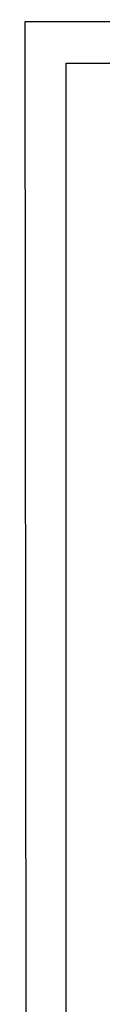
# Model space of a CAD drawing. Header units: inches. Extents: x 1 to 669, y 0 to 417.
# Tile 132 of 204: x 71.417 to 71.863, y 372.527 to 378.204. Entities that reach past the tile are written whole.
import ezdxf

# ---------------------------------------------------------------- set-up
doc = ezdxf.new("R2010")
doc.units = ezdxf.units.IN
doc.header["$LTSCALE"] = 12
doc.header["$MEASUREMENT"] = 0
doc.layers.add('X', color=1, linetype='CONTINUOUS')

msp = doc.modelspace()

# ---------------------------------------------------------------- linework, layer by layer
at = {"layer": 'X', "extrusion": (-2.44929e-16, -1, -2.22045e-16)}
for p, q in [((71.41688, 378.19314), (83.91688, 378.20357)), ((71.41688, 378.19294), (71.41688, 378.19314)), ((71.42172, 372.40149), (71.41688, 378.19294)), ((71.65176, 365.54975), (71.65176, 377.95374)), ((71.65176, 377.95374), (83.65176, 377.95374))]:
    msp.add_line(p, q, dxfattribs=at)

doc.saveas('drawing.dxf')
